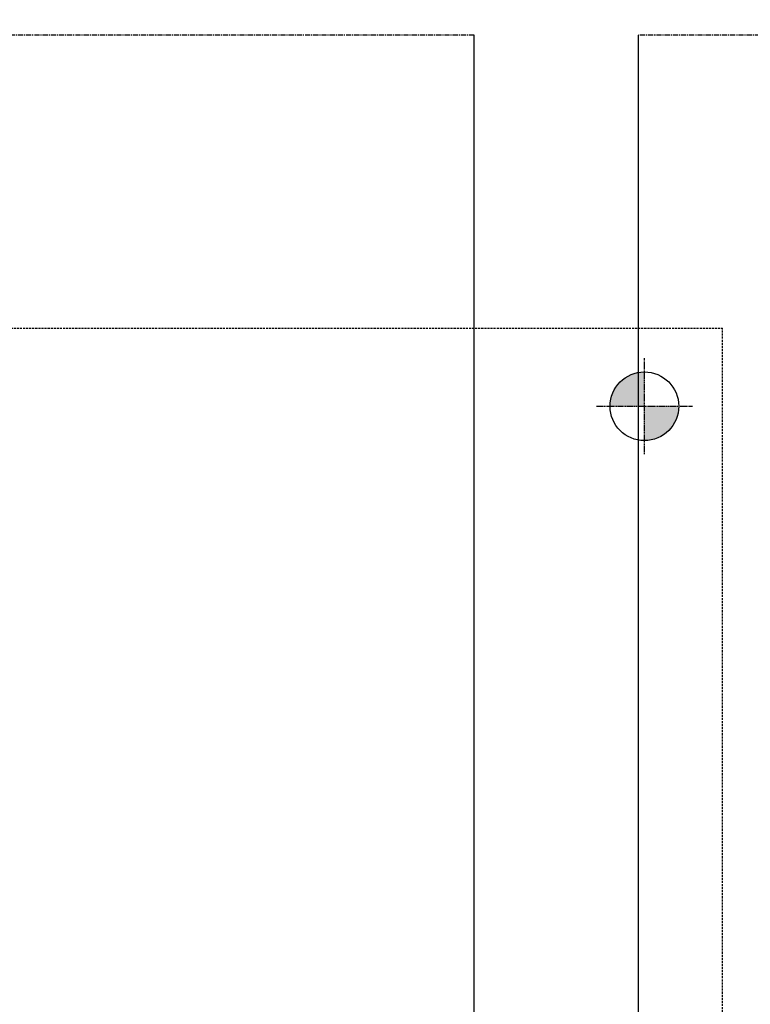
# Model space of a CAD drawing. Header units: inches. Extents: x -4968858 to -265257, y -220693 to 1871410.
# Tile 244 of 256: x -1886154 to -1885976, y 1197751 to 1197991. Entities that reach past the tile are written whole.
import ezdxf

# ---------------------------------------------------------------- set-up
doc = ezdxf.new("R2010")
doc.units = ezdxf.units.IN
doc.header["$MEASUREMENT"] = 0
for name, pattern in [('CENTER', [2, 1.25, -0.25, 0.25, -0.25]), ('CENTER2', [1.125, 0.75, -0.125, 0.125, -0.125]), ('CONTINOUS', [0]), ('DASHED', [0.75, 0.5, -0.25]), ('HIDDEN', [0.375, 0.25, -0.125])]:
    doc.linetypes.add(name, pattern=pattern)
doc.layers.add('GRID', color=8, linetype='Continuous')
doc.layers.add('IPB', color=6, linetype='Continuous')

# ---------------------------------------------------------------- blocks, each defined once
blk = doc.blocks.new('UTCOMBINE')
h = blk.add_hatch(color=256)
h.paths.add_polyline_path([(-716071.89, 43063.09), (-716063.51, 43063.09), (-716063.51, 43071.47, 0.414214)])
h.paths.add_polyline_path([(-716055.12, 43063.09), (-716063.51, 43063.09), (-716063.51, 43054.71, 0.414214)])
h = blk.add_hatch(color=256)
h.paths.add_polyline_path([(-716071.89, 43063.09), (-716063.51, 43063.09), (-716063.51, 43071.47, 0.414214)])
h.paths.add_polyline_path([(-716055.12, 43063.09), (-716063.51, 43063.09), (-716063.51, 43054.71, 0.414214)])
h = blk.add_hatch(color=256)
h.paths.add_polyline_path([(-716071.89, 43063.09), (-716063.51, 43063.09), (-716063.51, 43071.47, 0.414214)])
h.paths.add_polyline_path([(-716055.12, 43063.09), (-716063.51, 43063.09), (-716063.51, 43054.71, 0.414214)])
h = blk.add_hatch(color=256)
h.paths.add_polyline_path([(-716071.89, 43063.09), (-716063.51, 43063.09), (-716063.51, 43071.47, 0.414214)])
h.paths.add_polyline_path([(-716055.12, 43063.09), (-716063.51, 43063.09), (-716063.51, 43054.71, 0.414214)])
h = blk.add_hatch(color=256)
h.paths.add_polyline_path([(-716071.89, 43063.09), (-716063.51, 43063.09), (-716063.51, 43071.47, 0.414214)])
h.paths.add_polyline_path([(-716055.12, 43063.09), (-716063.51, 43063.09), (-716063.51, 43054.71, 0.414214)])
h = blk.add_hatch(color=256)
h.paths.add_polyline_path([(-716071.89, 43063.09), (-716063.51, 43063.09), (-716063.51, 43071.47, 0.414214)])
h.paths.add_polyline_path([(-716055.12, 43063.09), (-716063.51, 43063.09), (-716063.51, 43054.71, 0.414214)])
h = blk.add_hatch(color=256)
h.paths.add_polyline_path([(-716071.89, 43063.09), (-716063.51, 43063.09), (-716063.51, 43071.47, 0.414214)])
h.paths.add_polyline_path([(-716055.12, 43063.09), (-716063.51, 43063.09), (-716063.51, 43054.71, 0.414214)])
h = blk.add_hatch(color=256)
h.paths.add_polyline_path([(-716071.89, 43063.09), (-716063.51, 43063.09), (-716063.51, 43071.47, 0.414214)])
h.paths.add_polyline_path([(-716055.12, 43063.09), (-716063.51, 43063.09), (-716063.51, 43054.71, 0.414214)])
h = blk.add_hatch(color=256)
h.paths.add_polyline_path([(-716071.89, 43063.09), (-716063.51, 43063.09), (-716063.51, 43071.47, 0.414214)])
h.paths.add_polyline_path([(-716055.12, 43063.09), (-716063.51, 43063.09), (-716063.51, 43054.71, 0.414214)])
h = blk.add_hatch(color=256)
h.paths.add_polyline_path([(-716071.89, 43063.09), (-716063.51, 43063.09), (-716063.51, 43071.47, 0.414214)])
h.paths.add_polyline_path([(-716055.12, 43063.09), (-716063.51, 43063.09), (-716063.51, 43054.71, 0.414214)])
h = blk.add_hatch(color=256)
h.paths.add_polyline_path([(-716071.89, 43063.09), (-716063.51, 43063.09), (-716063.51, 43071.47, 0.414214)])
h.paths.add_polyline_path([(-716055.12, 43063.09), (-716063.51, 43063.09), (-716063.51, 43054.71, 0.414214)])
h = blk.add_hatch(color=256)
h.paths.add_polyline_path([(-716071.89, 43063.09), (-716063.51, 43063.09), (-716063.51, 43071.47, 0.414214)])
h.paths.add_polyline_path([(-716055.12, 43063.09), (-716063.51, 43063.09), (-716063.51, 43054.71, 0.414214)])
h = blk.add_hatch(color=256)
h.paths.add_polyline_path([(-716071.89, 43063.09), (-716063.51, 43063.09), (-716063.51, 43071.47, 0.414214)])
h.paths.add_polyline_path([(-716055.12, 43063.09), (-716063.51, 43063.09), (-716063.51, 43054.71, 0.414214)])
h = blk.add_hatch(color=256)
h.paths.add_polyline_path([(-716071.89, 43063.09), (-716063.51, 43063.09), (-716063.51, 43071.47, 0.414214)])
h.paths.add_polyline_path([(-716055.12, 43063.09), (-716063.51, 43063.09), (-716063.51, 43054.71, 0.414214)])
h = blk.add_hatch(color=256)
h.paths.add_polyline_path([(-716071.89, 43063.09), (-716063.51, 43063.09), (-716063.51, 43071.47, 0.414214)])
h.paths.add_polyline_path([(-716055.12, 43063.09), (-716063.51, 43063.09), (-716063.51, 43054.71, 0.414214)])
h = blk.add_hatch(color=256)
h.paths.add_polyline_path([(-716071.89, 43063.09), (-716063.51, 43063.09), (-716063.51, 43071.47, 0.414214)])
h.paths.add_polyline_path([(-716055.12, 43063.09), (-716063.51, 43063.09), (-716063.51, 43054.71, 0.414214)])
h = blk.add_hatch(color=256)
h.paths.add_polyline_path([(-716071.89, 43063.09), (-716063.51, 43063.09), (-716063.51, 43071.47, 0.414214)])
h.paths.add_polyline_path([(-716055.12, 43063.09), (-716063.51, 43063.09), (-716063.51, 43054.71, 0.414214)])
h = blk.add_hatch(color=256)
h.paths.add_polyline_path([(-716071.89, 43063.09), (-716063.51, 43063.09), (-716063.51, 43071.47, 0.414214)])
h.paths.add_polyline_path([(-716055.12, 43063.09), (-716063.51, 43063.09), (-716063.51, 43054.71, 0.414214)])
h = blk.add_hatch(color=256)
h.paths.add_polyline_path([(-716071.89, 43063.09), (-716063.51, 43063.09), (-716063.51, 43071.47, 0.414214)])
h.paths.add_polyline_path([(-716055.12, 43063.09), (-716063.51, 43063.09), (-716063.51, 43054.71, 0.414214)])
h = blk.add_hatch(color=256)
h.paths.add_polyline_path([(-716071.89, 43063.09), (-716063.51, 43063.09), (-716063.51, 43071.47, 0.414214)])
h.paths.add_polyline_path([(-716055.12, 43063.09), (-716063.51, 43063.09), (-716063.51, 43054.71, 0.414214)])
h = blk.add_hatch(color=256)
h.paths.add_polyline_path([(-716071.89, 43063.09), (-716063.51, 43063.09), (-716063.51, 43071.47, 0.414214)])
h.paths.add_polyline_path([(-716055.12, 43063.09), (-716063.51, 43063.09), (-716063.51, 43054.71, 0.414214)])
h = blk.add_hatch(color=256)
h.paths.add_polyline_path([(-716071.89, 43063.09), (-716063.51, 43063.09), (-716063.51, 43071.47, 0.414214)])
h.paths.add_polyline_path([(-716055.12, 43063.09), (-716063.51, 43063.09), (-716063.51, 43054.71, 0.414214)])
h = blk.add_hatch(color=256)
h.paths.add_polyline_path([(-716071.89, 43063.09), (-716063.51, 43063.09), (-716063.51, 43071.47, 0.414214)])
h.paths.add_polyline_path([(-716055.12, 43063.09), (-716063.51, 43063.09), (-716063.51, 43054.71, 0.414214)])
h = blk.add_hatch(color=256)
h.paths.add_polyline_path([(-716071.89, 43063.09), (-716063.51, 43063.09), (-716063.51, 43071.47, 0.414214)])
h.paths.add_polyline_path([(-716055.12, 43063.09), (-716063.51, 43063.09), (-716063.51, 43054.71, 0.414214)])
h = blk.add_hatch(color=256)
h.paths.add_polyline_path([(-716071.89, 43063.09), (-716063.51, 43063.09), (-716063.51, 43071.47, 0.414214)])
h.paths.add_polyline_path([(-716055.12, 43063.09), (-716063.51, 43063.09), (-716063.51, 43054.71, 0.414214)])
h = blk.add_hatch(color=256)
h.paths.add_polyline_path([(-716071.89, 43063.09), (-716063.51, 43063.09), (-716063.51, 43071.47, 0.414214)])
h.paths.add_polyline_path([(-716055.12, 43063.09), (-716063.51, 43063.09), (-716063.51, 43054.71, 0.414214)])
h = blk.add_hatch(color=256)
h.paths.add_polyline_path([(-716071.89, 43063.09), (-716063.51, 43063.09), (-716063.51, 43071.47, 0.414214)])
h.paths.add_polyline_path([(-716055.12, 43063.09), (-716063.51, 43063.09), (-716063.51, 43054.71, 0.414214)])
h = blk.add_hatch(color=256)
h.paths.add_polyline_path([(-716071.89, 43063.09), (-716063.51, 43063.09), (-716063.51, 43071.47, 0.414214)])
h.paths.add_polyline_path([(-716055.12, 43063.09), (-716063.51, 43063.09), (-716063.51, 43054.71, 0.414214)])
h = blk.add_hatch(color=256)
h.paths.add_polyline_path([(-716071.89, 43063.09), (-716063.51, 43063.09), (-716063.51, 43071.47, 0.414214)])
h.paths.add_polyline_path([(-716055.12, 43063.09), (-716063.51, 43063.09), (-716063.51, 43054.71, 0.414214)])
h = blk.add_hatch(color=256)
h.paths.add_polyline_path([(-716071.89, 43063.09), (-716063.51, 43063.09), (-716063.51, 43071.47, 0.414214)])
h.paths.add_polyline_path([(-716055.12, 43063.09), (-716063.51, 43063.09), (-716063.51, 43054.71, 0.414214)])
h = blk.add_hatch(color=256)
h.paths.add_polyline_path([(-716071.89, 43063.09), (-716063.51, 43063.09), (-716063.51, 43071.47, 0.414214)])
h.paths.add_polyline_path([(-716055.12, 43063.09), (-716063.51, 43063.09), (-716063.51, 43054.71, 0.414214)])
h = blk.add_hatch(color=256)
h.paths.add_polyline_path([(-716071.89, 43063.09), (-716063.51, 43063.09), (-716063.51, 43071.47, 0.414214)])
h.paths.add_polyline_path([(-716055.12, 43063.09), (-716063.51, 43063.09), (-716063.51, 43054.71, 0.414214)])
h = blk.add_hatch(color=256)
h.paths.add_polyline_path([(-716071.89, 43063.09), (-716063.51, 43063.09), (-716063.51, 43071.47, 0.414214)])
h.paths.add_polyline_path([(-716055.12, 43063.09), (-716063.51, 43063.09), (-716063.51, 43054.71, 0.414214)])
h = blk.add_hatch(color=256)
h.paths.add_polyline_path([(-716071.89, 43063.09), (-716063.51, 43063.09), (-716063.51, 43071.47, 0.414214)])
h.paths.add_polyline_path([(-716055.12, 43063.09), (-716063.51, 43063.09), (-716063.51, 43054.71, 0.414214)])
h = blk.add_hatch(color=256)
h.paths.add_polyline_path([(-716071.89, 43063.09), (-716063.51, 43063.09), (-716063.51, 43071.47, 0.414214)])
h.paths.add_polyline_path([(-716055.12, 43063.09), (-716063.51, 43063.09), (-716063.51, 43054.71, 0.414214)])
h = blk.add_hatch(color=256)
h.paths.add_polyline_path([(-716071.89, 43063.09), (-716063.51, 43063.09), (-716063.51, 43071.47, 0.414214)])
h.paths.add_polyline_path([(-716055.12, 43063.09), (-716063.51, 43063.09), (-716063.51, 43054.71, 0.414214)])
h = blk.add_hatch(color=256)
h.paths.add_polyline_path([(-716071.89, 43063.09), (-716063.51, 43063.09), (-716063.51, 43071.47, 0.414214)])
h.paths.add_polyline_path([(-716055.12, 43063.09), (-716063.51, 43063.09), (-716063.51, 43054.71, 0.414214)])
h = blk.add_hatch(color=256)
h.paths.add_polyline_path([(-716071.89, 43063.09), (-716063.51, 43063.09), (-716063.51, 43071.47, 0.414214)])
h.paths.add_polyline_path([(-716055.12, 43063.09), (-716063.51, 43063.09), (-716063.51, 43054.71, 0.414214)])
h = blk.add_hatch(color=256)
h.paths.add_polyline_path([(-716071.89, 43063.09), (-716063.51, 43063.09), (-716063.51, 43071.47, 0.414214)])
h.paths.add_polyline_path([(-716055.12, 43063.09), (-716063.51, 43063.09), (-716063.51, 43054.71, 0.414214)])
h = blk.add_hatch(color=256)
h.paths.add_polyline_path([(-716071.89, 43063.09), (-716063.51, 43063.09), (-716063.51, 43071.47, 0.414214)])
h.paths.add_polyline_path([(-716055.12, 43063.09), (-716063.51, 43063.09), (-716063.51, 43054.71, 0.414214)])
h = blk.add_hatch(color=256)
h.paths.add_polyline_path([(-716071.89, 43063.09), (-716063.51, 43063.09), (-716063.51, 43071.47, 0.414214)])
h.paths.add_polyline_path([(-716055.12, 43063.09), (-716063.51, 43063.09), (-716063.51, 43054.71, 0.414214)])
h = blk.add_hatch(color=256)
h.paths.add_polyline_path([(-716071.89, 43063.09), (-716063.51, 43063.09), (-716063.51, 43071.47, 0.414214)])
h.paths.add_polyline_path([(-716055.12, 43063.09), (-716063.51, 43063.09), (-716063.51, 43054.71, 0.414214)])
h = blk.add_hatch(color=256)
h.paths.add_polyline_path([(-716071.89, 43063.09), (-716063.51, 43063.09), (-716063.51, 43071.47, 0.414214)])
h.paths.add_polyline_path([(-716055.12, 43063.09), (-716063.51, 43063.09), (-716063.51, 43054.71, 0.414214)])
h = blk.add_hatch(color=256)
h.paths.add_polyline_path([(-716071.89, 43063.09), (-716063.51, 43063.09), (-716063.51, 43071.47, 0.414214)])
h.paths.add_polyline_path([(-716055.12, 43063.09), (-716063.51, 43063.09), (-716063.51, 43054.71, 0.414214)])
h = blk.add_hatch(color=256)
h.paths.add_polyline_path([(-716071.89, 43063.09), (-716063.51, 43063.09), (-716063.51, 43071.47, 0.414214)])
h.paths.add_polyline_path([(-716055.12, 43063.09), (-716063.51, 43063.09), (-716063.51, 43054.71, 0.414214)])
h = blk.add_hatch(color=256)
h.paths.add_polyline_path([(-716071.89, 43063.09), (-716063.51, 43063.09), (-716063.51, 43071.47, 0.414214)])
h.paths.add_polyline_path([(-716055.12, 43063.09), (-716063.51, 43063.09), (-716063.51, 43054.71, 0.414214)])
h = blk.add_hatch(color=256)
h.paths.add_polyline_path([(-716071.89, 43063.09), (-716063.51, 43063.09), (-716063.51, 43071.47, 0.414214)])
h.paths.add_polyline_path([(-716055.12, 43063.09), (-716063.51, 43063.09), (-716063.51, 43054.71, 0.414214)])
h = blk.add_hatch(color=256)
h.paths.add_polyline_path([(-716071.89, 43063.09), (-716063.51, 43063.09), (-716063.51, 43071.47, 0.414214)])
h.paths.add_polyline_path([(-716055.12, 43063.09), (-716063.51, 43063.09), (-716063.51, 43054.71, 0.414214)])
h = blk.add_hatch(color=256)
h.paths.add_polyline_path([(-716071.89, 43063.09), (-716063.51, 43063.09), (-716063.51, 43071.47, 0.414214)])
h.paths.add_polyline_path([(-716055.12, 43063.09), (-716063.51, 43063.09), (-716063.51, 43054.71, 0.414214)])
h = blk.add_hatch(color=256)
h.paths.add_polyline_path([(-716071.89, 43063.09), (-716063.51, 43063.09), (-716063.51, 43071.47, 0.414214)])
h.paths.add_polyline_path([(-716055.12, 43063.09), (-716063.51, 43063.09), (-716063.51, 43054.71, 0.414214)])
h = blk.add_hatch(color=256)
h.paths.add_polyline_path([(-716071.89, 43063.09), (-716063.51, 43063.09), (-716063.51, 43071.47, 0.414214)])
h.paths.add_polyline_path([(-716055.12, 43063.09), (-716063.51, 43063.09), (-716063.51, 43054.71, 0.414214)])
h = blk.add_hatch(color=256)
h.paths.add_polyline_path([(-716071.89, 43063.09), (-716063.51, 43063.09), (-716063.51, 43071.47, 0.414214)])
h.paths.add_polyline_path([(-716055.12, 43063.09), (-716063.51, 43063.09), (-716063.51, 43054.71, 0.414214)])
h = blk.add_hatch(color=256)
h.paths.add_polyline_path([(-716071.89, 43063.09), (-716063.51, 43063.09), (-716063.51, 43071.47, 0.414214)])
h.paths.add_polyline_path([(-716055.12, 43063.09), (-716063.51, 43063.09), (-716063.51, 43054.71, 0.414214)])
h = blk.add_hatch(color=256)
h.paths.add_polyline_path([(-716071.89, 43063.09), (-716063.51, 43063.09), (-716063.51, 43071.47, 0.414214)])
h.paths.add_polyline_path([(-716055.12, 43063.09), (-716063.51, 43063.09), (-716063.51, 43054.71, 0.414214)])
h = blk.add_hatch(color=256)
h.paths.add_polyline_path([(-716071.89, 43063.09), (-716063.51, 43063.09), (-716063.51, 43071.47, 0.414214)])
h.paths.add_polyline_path([(-716055.12, 43063.09), (-716063.51, 43063.09), (-716063.51, 43054.71, 0.414214)])
h = blk.add_hatch(color=256)
h.paths.add_polyline_path([(-716071.89, 43063.09), (-716063.51, 43063.09), (-716063.51, 43071.47, 0.414214)])
h.paths.add_polyline_path([(-716055.12, 43063.09), (-716063.51, 43063.09), (-716063.51, 43054.71, 0.414214)])
h = blk.add_hatch(color=256)
h.paths.add_polyline_path([(-716071.89, 43063.09), (-716063.51, 43063.09), (-716063.51, 43071.47, 0.414214)])
h.paths.add_polyline_path([(-716055.12, 43063.09), (-716063.51, 43063.09), (-716063.51, 43054.71, 0.414214)])
h = blk.add_hatch(color=256)
h.paths.add_polyline_path([(-716071.89, 43063.09), (-716063.51, 43063.09), (-716063.51, 43071.47, 0.414214)])
h.paths.add_polyline_path([(-716055.12, 43063.09), (-716063.51, 43063.09), (-716063.51, 43054.71, 0.414214)])
h = blk.add_hatch(color=256)
h.paths.add_polyline_path([(-716071.89, 43063.09), (-716063.51, 43063.09), (-716063.51, 43071.47, 0.414214)])
h.paths.add_polyline_path([(-716055.12, 43063.09), (-716063.51, 43063.09), (-716063.51, 43054.71, 0.414214)])
h = blk.add_hatch(color=256)
h.paths.add_polyline_path([(-716071.89, 43063.09), (-716063.51, 43063.09), (-716063.51, 43071.47, 0.414214)])
h.paths.add_polyline_path([(-716055.12, 43063.09), (-716063.51, 43063.09), (-716063.51, 43054.71, 0.414214)])
h = blk.add_hatch(color=256)
h.paths.add_polyline_path([(-716071.89, 43063.09), (-716063.51, 43063.09), (-716063.51, 43071.47, 0.414214)])
h.paths.add_polyline_path([(-716055.12, 43063.09), (-716063.51, 43063.09), (-716063.51, 43054.71, 0.414214)])
h = blk.add_hatch(color=256)
h.paths.add_polyline_path([(-716071.89, 43063.09), (-716063.51, 43063.09), (-716063.51, 43071.47, 0.414214)])
h.paths.add_polyline_path([(-716055.12, 43063.09), (-716063.51, 43063.09), (-716063.51, 43054.71, 0.414214)])
h = blk.add_hatch(color=256)
h.paths.add_polyline_path([(-716071.89, 43063.09), (-716063.51, 43063.09), (-716063.51, 43071.47, 0.414214)])
h.paths.add_polyline_path([(-716055.12, 43063.09), (-716063.51, 43063.09), (-716063.51, 43054.71, 0.414214)])
h = blk.add_hatch(color=256)
h.paths.add_polyline_path([(-716071.89, 43063.09), (-716063.51, 43063.09), (-716063.51, 43071.47, 0.414214)])
h.paths.add_polyline_path([(-716055.12, 43063.09), (-716063.51, 43063.09), (-716063.51, 43054.71, 0.414214)])
at = {"color": 6}
for p, q in [((-716062.06, 44372.55, 0), (-716062.06, 42972.56, 0)), ((-716022, 44372.55, 0), (-716022, 42972.56, 0)), ((-716022, 44372.55, 0), (-716022, 42972.56, 0))]:
    blk.add_line(p, q, dxfattribs=at)
at = {"color": 2, "linetype": 'DASHED'}
for p in [(-716082.56, 43348.86, 0), (-716082.56, 43348.86, 0), (-716082.56, 43348.86, 0), (-716082.56, 43348.86, 0), (-716082.56, 43348.86, 0), (-716082.56, 43348.86, 0), (-716082.56, 43348.86, 0), (-716082.56, 43348.86, 0), (-716082.56, 43348.86, 0), (-716082.56, 43348.86, 0), (-716082.56, 43348.86, 0), (-716082.56, 43348.86, 0), (-716082.56, 43348.86, 0), (-716082.56, 43348.86, 0), (-716082.56, 43348.86, 0), (-716082.56, 43348.86, 0), (-716082.56, 43348.86, 0), (-716082.56, 43348.86, 0), (-716082.56, 43348.86, 0), (-716082.56, 43348.86, 0), (-716082.56, 43348.86, 0), (-716082.56, 43348.86, 0), (-716082.56, 43348.86, 0), (-716082.56, 43348.86, 0), (-716082.56, 43348.86, 0), (-716082.56, 43348.86, 0), (-716082.56, 43348.86, 0), (-716082.56, 43348.86, 0), (-716082.56, 43348.86, 0), (-716082.56, 43348.86, 0), (-716082.56, 43348.86, 0), (-716082.56, 43348.86, 0), (-716082.56, 43348.86, 0), (-716082.56, 43348.86, 0), (-716082.56, 43348.86, 0), (-716082.56, 43348.86, 0), (-716082.56, 43348.86, 0), (-716082.56, 43348.86, 0), (-716082.56, 43348.86, 0), (-716082.56, 43348.86, 0), (-716082.56, 43348.86, 0), (-716082.56, 43348.86, 0), (-716082.56, 43348.86, 0), (-716082.56, 43348.86, 0), (-716082.56, 43348.86, 0), (-716082.56, 43348.86, 0), (-716082.56, 43348.86, 0), (-716082.56, 43348.86, 0), (-716082.56, 43348.86, 0), (-716082.56, 43348.86, 0), (-716082.56, 43348.86, 0), (-716082.56, 43348.86, 0), (-716082.56, 43348.86, 0), (-716082.56, 43348.86, 0), (-716082.56, 43348.86, 0), (-716082.56, 43348.86, 0), (-716082.56, 43348.86, 0), (-716082.56, 43348.86, 0), (-716082.56, 43348.86, 0), (-716082.56, 43348.86, 0), (-716082.56, 43348.86, 0), (-716082.56, 43348.86, 0), (-716082.56, 43348.86, 0), (-716082.56, 43348.86, 0), (-715777.74, 43044.04, 0), (-715777.74, 43044.04, 0), (-715777.74, 43044.04, 0), (-715777.74, 43044.04, 0), (-715777.74, 43044.04, 0), (-715777.74, 43044.04, 0), (-715777.74, 43044.04, 0), (-715777.74, 43044.04, 0), (-715777.74, 43044.04, 0), (-715777.74, 43044.04, 0), (-715777.74, 43044.04, 0), (-715777.74, 43044.04, 0), (-715777.74, 43044.04, 0), (-715777.74, 43044.04, 0), (-715777.74, 43044.04, 0), (-715777.74, 43044.04, 0), (-715777.74, 43044.04, 0), (-715777.74, 43044.04, 0), (-715777.74, 43044.04, 0), (-715777.74, 43044.04, 0), (-715777.74, 43044.04, 0), (-715777.74, 43044.04, 0), (-715777.74, 43044.04, 0), (-715777.74, 43044.04, 0), (-715777.74, 43044.04, 0), (-715777.74, 43044.04, 0), (-715777.74, 43044.04, 0), (-715777.74, 43044.04, 0), (-715777.74, 43044.04, 0), (-715777.74, 43044.04, 0), (-715777.74, 43044.04, 0), (-715777.74, 43044.04, 0), (-715777.74, 43044.04, 0), (-715777.74, 43044.04, 0), (-715777.74, 43044.04, 0), (-715777.74, 43044.04, 0), (-715777.74, 43044.04, 0), (-715777.74, 43044.04, 0), (-715777.74, 43044.04, 0), (-715777.74, 43044.04, 0), (-715777.74, 43044.04, 0), (-715777.74, 43044.04, 0), (-715777.74, 43044.04, 0), (-715777.74, 43044.04, 0), (-715777.74, 43044.04, 0), (-715777.74, 43044.04, 0), (-715777.74, 43044.04, 0), (-715777.74, 43044.04, 0), (-715777.74, 43044.04, 0), (-715777.74, 43044.04, 0), (-715777.74, 43044.04, 0), (-715777.74, 43044.04, 0), (-715777.74, 43044.04, 0), (-715777.74, 43044.04, 0), (-715777.74, 43044.04, 0), (-715777.74, 43044.04, 0), (-715777.74, 43044.04, 0), (-715777.74, 43044.04, 0), (-715777.74, 43044.04, 0), (-715777.74, 43044.04, 0), (-715777.74, 43044.04, 0), (-715777.74, 43044.04, 0), (-715777.74, 43044.04, 0), (-715777.74, 43044.04, 0)]:
    blk.add_line(p, (-716082.56, 43044.04, 0), dxfattribs=at)
at = {"color": 2, "linetype": 'CENTER2', "ltscale": 0.1}
for p, q in [((-716063.51, 43074.81, 0), (-716063.51, 43051.37, 0)), ((-716063.51, 43074.81, 0), (-716063.51, 43051.37, 0)), ((-716063.51, 43074.81, 0), (-716063.51, 43051.37, 0)), ((-716063.51, 43074.81, 0), (-716063.51, 43051.37, 0)), ((-716063.51, 43074.81, 0), (-716063.51, 43051.37, 0)), ((-716063.51, 43074.81, 0), (-716063.51, 43051.37, 0)), ((-716063.51, 43074.81, 0), (-716063.51, 43051.37, 0)), ((-716063.51, 43074.81, 0), (-716063.51, 43051.37, 0)), ((-716063.51, 43074.81, 0), (-716063.51, 43051.37, 0)), ((-716063.51, 43074.81, 0), (-716063.51, 43051.37, 0)), ((-716063.51, 43074.81, 0), (-716063.51, 43051.37, 0)), ((-716063.51, 43074.81, 0), (-716063.51, 43051.37, 0)), ((-716063.51, 43074.81, 0), (-716063.51, 43051.37, 0)), ((-716063.51, 43074.81, 0), (-716063.51, 43051.37, 0)), ((-716063.51, 43074.81, 0), (-716063.51, 43051.37, 0)), ((-716063.51, 43074.81, 0), (-716063.51, 43051.37, 0)), ((-716063.51, 43074.81, 0), (-716063.51, 43051.37, 0)), ((-716063.51, 43074.81, 0), (-716063.51, 43051.37, 0)), ((-716063.51, 43074.81, 0), (-716063.51, 43051.37, 0)), ((-716063.51, 43074.81, 0), (-716063.51, 43051.37, 0)), ((-716063.51, 43074.81, 0), (-716063.51, 43051.37, 0)), ((-716063.51, 43074.81, 0), (-716063.51, 43051.37, 0)), ((-716063.51, 43074.81, 0), (-716063.51, 43051.37, 0)), ((-716063.51, 43074.81, 0), (-716063.51, 43051.37, 0)), ((-716063.51, 43074.81, 0), (-716063.51, 43051.37, 0)), ((-716063.51, 43074.81, 0), (-716063.51, 43051.37, 0)), ((-716063.51, 43074.81, 0), (-716063.51, 43051.37, 0)), ((-716063.51, 43074.81, 0), (-716063.51, 43051.37, 0)), ((-716063.51, 43074.81, 0), (-716063.51, 43051.37, 0)), ((-716063.51, 43074.81, 0), (-716063.51, 43051.37, 0)), ((-716063.51, 43074.81, 0), (-716063.51, 43051.37, 0)), ((-716063.51, 43074.81, 0), (-716063.51, 43051.37, 0)), ((-716063.51, 43074.81, 0), (-716063.51, 43051.37, 0)), ((-716063.51, 43074.81, 0), (-716063.51, 43051.37, 0)), ((-716063.51, 43074.81, 0), (-716063.51, 43051.37, 0)), ((-716063.51, 43074.81, 0), (-716063.51, 43051.37, 0)), ((-716063.51, 43074.81, 0), (-716063.51, 43051.37, 0)), ((-716063.51, 43074.81, 0), (-716063.51, 43051.37, 0)), ((-716063.51, 43074.81, 0), (-716063.51, 43051.37, 0)), ((-716063.51, 43074.81, 0), (-716063.51, 43051.37, 0)), ((-716063.51, 43074.81, 0), (-716063.51, 43051.37, 0)), ((-716063.51, 43074.81, 0), (-716063.51, 43051.37, 0)), ((-716063.51, 43074.81, 0), (-716063.51, 43051.37, 0)), ((-716063.51, 43074.81, 0), (-716063.51, 43051.37, 0)), ((-716063.51, 43074.81, 0), (-716063.51, 43051.37, 0)), ((-716063.51, 43074.81, 0), (-716063.51, 43051.37, 0)), ((-716063.51, 43074.81, 0), (-716063.51, 43051.37, 0)), ((-716063.51, 43074.81, 0), (-716063.51, 43051.37, 0)), ((-716063.51, 43074.81, 0), (-716063.51, 43051.37, 0)), ((-716063.51, 43074.81, 0), (-716063.51, 43051.37, 0)), ((-716063.51, 43074.81, 0), (-716063.51, 43051.37, 0)), ((-716063.51, 43074.81, 0), (-716063.51, 43051.37, 0)), ((-716063.51, 43074.81, 0), (-716063.51, 43051.37, 0)), ((-716063.51, 43074.81, 0), (-716063.51, 43051.37, 0)), ((-716063.51, 43074.81, 0), (-716063.51, 43051.37, 0)), ((-716063.51, 43074.81, 0), (-716063.51, 43051.37, 0)), ((-716063.51, 43074.81, 0), (-716063.51, 43051.37, 0)), ((-716063.51, 43074.81, 0), (-716063.51, 43051.37, 0)), ((-716063.51, 43074.81, 0), (-716063.51, 43051.37, 0)), ((-716063.51, 43074.81, 0), (-716063.51, 43051.37, 0)), ((-716063.51, 43074.81, 0), (-716063.51, 43051.37, 0)), ((-716063.51, 43074.81, 0), (-716063.51, 43051.37, 0)), ((-716063.51, 43074.81, 0), (-716063.51, 43051.37, 0)), ((-716063.51, 43074.81, 0), (-716063.51, 43051.37, 0)), ((-716051.79, 43063.09, 0), (-716075.22, 43063.09, 0)), ((-716051.79, 43063.09, 0), (-716075.22, 43063.09, 0)), ((-716051.79, 43063.09, 0), (-716075.22, 43063.09, 0)), ((-716051.79, 43063.09, 0), (-716075.22, 43063.09, 0)), ((-716051.79, 43063.09, 0), (-716075.22, 43063.09, 0)), ((-716051.79, 43063.09, 0), (-716075.22, 43063.09, 0)), ((-716051.79, 43063.09, 0), (-716075.22, 43063.09, 0)), ((-716051.79, 43063.09, 0), (-716075.22, 43063.09, 0)), ((-716051.79, 43063.09, 0), (-716075.22, 43063.09, 0)), ((-716051.79, 43063.09, 0), (-716075.22, 43063.09, 0)), ((-716051.79, 43063.09, 0), (-716075.22, 43063.09, 0)), ((-716051.79, 43063.09, 0), (-716075.22, 43063.09, 0)), ((-716051.79, 43063.09, 0), (-716075.22, 43063.09, 0)), ((-716051.79, 43063.09, 0), (-716075.22, 43063.09, 0)), ((-716051.79, 43063.09, 0), (-716075.22, 43063.09, 0)), ((-716051.79, 43063.09, 0), (-716075.22, 43063.09, 0)), ((-716051.79, 43063.09, 0), (-716075.22, 43063.09, 0)), ((-716051.79, 43063.09, 0), (-716075.22, 43063.09, 0)), ((-716051.79, 43063.09, 0), (-716075.22, 43063.09, 0)), ((-716051.79, 43063.09, 0), (-716075.22, 43063.09, 0)), ((-716051.79, 43063.09, 0), (-716075.22, 43063.09, 0)), ((-716051.79, 43063.09, 0), (-716075.22, 43063.09, 0)), ((-716051.79, 43063.09, 0), (-716075.22, 43063.09, 0)), ((-716051.79, 43063.09, 0), (-716075.22, 43063.09, 0)), ((-716051.79, 43063.09, 0), (-716075.22, 43063.09, 0)), ((-716051.79, 43063.09, 0), (-716075.22, 43063.09, 0)), ((-716051.79, 43063.09, 0), (-716075.22, 43063.09, 0)), ((-716051.79, 43063.09, 0), (-716075.22, 43063.09, 0)), ((-716051.79, 43063.09, 0), (-716075.22, 43063.09, 0)), ((-716051.79, 43063.09, 0), (-716075.22, 43063.09, 0)), ((-716051.79, 43063.09, 0), (-716075.22, 43063.09, 0)), ((-716051.79, 43063.09, 0), (-716075.22, 43063.09, 0)), ((-716051.79, 43063.09, 0), (-716075.22, 43063.09, 0)), ((-716051.79, 43063.09, 0), (-716075.22, 43063.09, 0)), ((-716051.79, 43063.09, 0), (-716075.22, 43063.09, 0)), ((-716051.79, 43063.09, 0), (-716075.22, 43063.09, 0)), ((-716051.79, 43063.09, 0), (-716075.22, 43063.09, 0)), ((-716051.79, 43063.09, 0), (-716075.22, 43063.09, 0)), ((-716051.79, 43063.09, 0), (-716075.22, 43063.09, 0)), ((-716051.79, 43063.09, 0), (-716075.22, 43063.09, 0)), ((-716051.79, 43063.09, 0), (-716075.22, 43063.09, 0)), ((-716051.79, 43063.09, 0), (-716075.22, 43063.09, 0)), ((-716051.79, 43063.09, 0), (-716075.22, 43063.09, 0)), ((-716051.79, 43063.09, 0), (-716075.22, 43063.09, 0)), ((-716051.79, 43063.09, 0), (-716075.22, 43063.09, 0)), ((-716051.79, 43063.09, 0), (-716075.22, 43063.09, 0)), ((-716051.79, 43063.09, 0), (-716075.22, 43063.09, 0)), ((-716051.79, 43063.09, 0), (-716075.22, 43063.09, 0)), ((-716051.79, 43063.09, 0), (-716075.22, 43063.09, 0)), ((-716051.79, 43063.09, 0), (-716075.22, 43063.09, 0)), ((-716051.79, 43063.09, 0), (-716075.22, 43063.09, 0)), ((-716051.79, 43063.09, 0), (-716075.22, 43063.09, 0)), ((-716051.79, 43063.09, 0), (-716075.22, 43063.09, 0)), ((-716051.79, 43063.09, 0), (-716075.22, 43063.09, 0)), ((-716051.79, 43063.09, 0), (-716075.22, 43063.09, 0)), ((-716051.79, 43063.09, 0), (-716075.22, 43063.09, 0)), ((-716051.79, 43063.09, 0), (-716075.22, 43063.09, 0)), ((-716051.79, 43063.09, 0), (-716075.22, 43063.09, 0)), ((-716051.79, 43063.09, 0), (-716075.22, 43063.09, 0)), ((-716051.79, 43063.09, 0), (-716075.22, 43063.09, 0)), ((-716051.79, 43063.09, 0), (-716075.22, 43063.09, 0)), ((-716051.79, 43063.09, 0), (-716075.22, 43063.09, 0)), ((-716051.79, 43063.09, 0), (-716075.22, 43063.09, 0)), ((-716051.79, 43063.09, 0), (-716075.22, 43063.09, 0))]:
    blk.add_line(p, q, dxfattribs=at)
at = {"color": 6, "linetype": 'CENTER'}
for p, q in [((-716267.68, 42972.56, 0), (-716062.06, 42972.56, 0)), ((-716022, 42972.56, 0), (-715816.38, 42972.56, 0))]:
    blk.add_line(p, q, dxfattribs=at)
blk.add_circle((-716063.51, 43063.09, 0), 8.38)
blk.add_circle((-716063.51, 43063.09, 0), 8.38)
blk.add_circle((-716063.51, 43063.09, 0), 8.38)
blk.add_circle((-716063.51, 43063.09, 0), 8.38)
blk.add_circle((-716063.51, 43063.09, 0), 8.38)
blk.add_circle((-716063.51, 43063.09, 0), 8.38)
blk.add_circle((-716063.51, 43063.09, 0), 8.38)
blk.add_circle((-716063.51, 43063.09, 0), 8.38)
blk.add_circle((-716063.51, 43063.09, 0), 8.38)
blk.add_circle((-716063.51, 43063.09, 0), 8.38)
blk.add_circle((-716063.51, 43063.09, 0), 8.38)
blk.add_circle((-716063.51, 43063.09, 0), 8.38)
blk.add_circle((-716063.51, 43063.09, 0), 8.38)
blk.add_circle((-716063.51, 43063.09, 0), 8.38)
blk.add_circle((-716063.51, 43063.09, 0), 8.38)
blk.add_circle((-716063.51, 43063.09, 0), 8.38)
blk.add_circle((-716063.51, 43063.09, 0), 8.38)
blk.add_circle((-716063.51, 43063.09, 0), 8.38)
blk.add_circle((-716063.51, 43063.09, 0), 8.38)
blk.add_circle((-716063.51, 43063.09, 0), 8.38)
blk.add_circle((-716063.51, 43063.09, 0), 8.38)
blk.add_circle((-716063.51, 43063.09, 0), 8.38)
blk.add_circle((-716063.51, 43063.09, 0), 8.38)
blk.add_circle((-716063.51, 43063.09, 0), 8.38)
blk.add_circle((-716063.51, 43063.09, 0), 8.38)
blk.add_circle((-716063.51, 43063.09, 0), 8.38)
blk.add_circle((-716063.51, 43063.09, 0), 8.38)
blk.add_circle((-716063.51, 43063.09, 0), 8.38)
blk.add_circle((-716063.51, 43063.09, 0), 8.38)
blk.add_circle((-716063.51, 43063.09, 0), 8.38)
blk.add_circle((-716063.51, 43063.09, 0), 8.38)
blk.add_circle((-716063.51, 43063.09, 0), 8.38)
blk.add_circle((-716063.51, 43063.09, 0), 8.38)
blk.add_circle((-716063.51, 43063.09, 0), 8.38)
blk.add_circle((-716063.51, 43063.09, 0), 8.38)
blk.add_circle((-716063.51, 43063.09, 0), 8.38)
blk.add_circle((-716063.51, 43063.09, 0), 8.38)
blk.add_circle((-716063.51, 43063.09, 0), 8.38)
blk.add_circle((-716063.51, 43063.09, 0), 8.38)
blk.add_circle((-716063.51, 43063.09, 0), 8.38)
blk.add_circle((-716063.51, 43063.09, 0), 8.38)
blk.add_circle((-716063.51, 43063.09, 0), 8.38)
blk.add_circle((-716063.51, 43063.09, 0), 8.38)
blk.add_circle((-716063.51, 43063.09, 0), 8.38)
blk.add_circle((-716063.51, 43063.09, 0), 8.38)
blk.add_circle((-716063.51, 43063.09, 0), 8.38)
blk.add_circle((-716063.51, 43063.09, 0), 8.38)
blk.add_circle((-716063.51, 43063.09, 0), 8.38)
blk.add_circle((-716063.51, 43063.09, 0), 8.38)
blk.add_circle((-716063.51, 43063.09, 0), 8.38)
blk.add_circle((-716063.51, 43063.09, 0), 8.38)
blk.add_circle((-716063.51, 43063.09, 0), 8.38)
blk.add_circle((-716063.51, 43063.09, 0), 8.38)
blk.add_circle((-716063.51, 43063.09, 0), 8.38)
blk.add_circle((-716063.51, 43063.09, 0), 8.38)
blk.add_circle((-716063.51, 43063.09, 0), 8.38)
blk.add_circle((-716063.51, 43063.09, 0), 8.38)
blk.add_circle((-716063.51, 43063.09, 0), 8.38)
blk.add_circle((-716063.51, 43063.09, 0), 8.38)
blk.add_circle((-716063.51, 43063.09, 0), 8.38)
blk.add_circle((-716063.51, 43063.09, 0), 8.38)
blk.add_circle((-716063.51, 43063.09, 0), 8.38)
blk.add_circle((-716063.51, 43063.09, 0), 8.38)
blk.add_circle((-716063.51, 43063.09, 0), 8.38)
at = {"layer": 'IPB', "linetype": 'HIDDEN'}
blk.add_circle((-715930.15, 43196.45, 0), 361.31, dxfattribs=at)
blk = doc.blocks.new('TFMR YARD')
at = {"layer": 'GRID', "color": 1, "rotation": 180}
blk.add_blockref('UTCOMBINE', (-795623.35, 296115.83, 0), dxfattribs=at)

msp = doc.modelspace()

# ---------------------------------------------------------------- block references
at = {"color": 1, "linetype": 'CONTINOUS', "lineweight": 15}
msp.add_blockref('TFMR YARD', (-1806442.03, 944843.99), dxfattribs=at)

doc.saveas('drawing.dxf')
